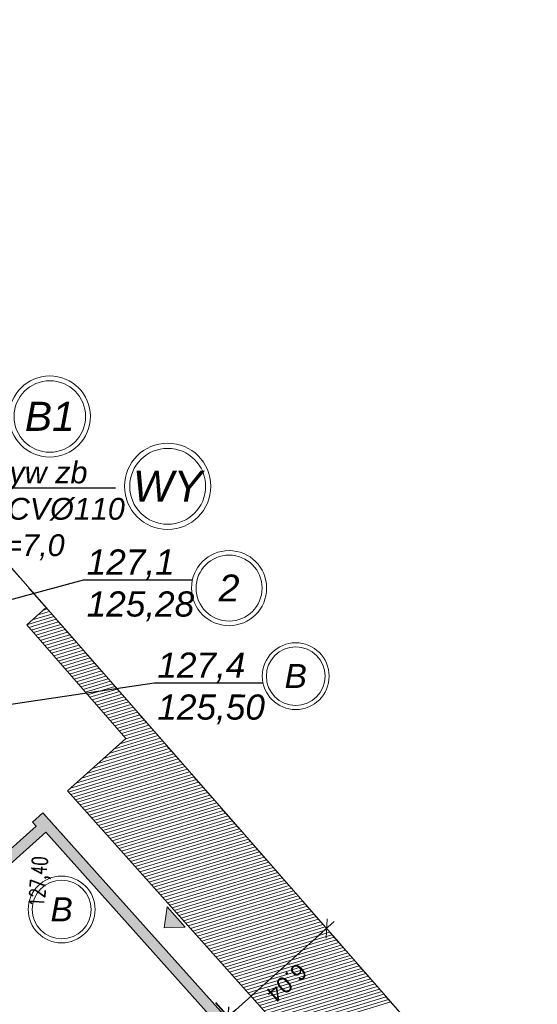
# Model space of a CAD drawing. Header units: centimetres. Extents: x 843425950 to 843478602, y 588811213 to 588851397.
# Tile 68 of 89: x 843445639 to 843448008, y 588830921 to 588835430. Entities that reach past the tile are written whole.
import ezdxf
from ezdxf import colors
from ezdxf.entities.mleader import LeaderData, LeaderLine
from ezdxf.enums import TextEntityAlignment as Align
from ezdxf.lldxf.tags import DXFTag
from ezdxf.math import Vec2, Vec3

# ---------------------------------------------------------------- set-up
doc = ezdxf.new("R2010")
doc.units = ezdxf.units.CM
doc.header["$MEASUREMENT"] = 0
for name, pattern in [('3', [1, 0.5, -0.5]), ('ACAD_ISO10W100', [18, 12, -3, 0, -3]), ('DASH2', [19.05, 12.7, -6.35])]:
    doc.linetypes.add(name, pattern=pattern)
doc.layers.get('0').update_dxf_attribs({"lineweight": 5})
for name, color, linetype, lineweight in [('0-hatch', 8, 'Continuous', 5), ('0-LINIA CIENKA', 8, 'Continuous', 9), ('0-LINIA ŚREDNIA', 2, 'Continuous', 30), ('1-METKI', 7, 'Continuous', 9), ('IS_KS_rzędne', 36, 'Continuous', 9), ('IS_SAN_opisy', 7, 'Continuous', 20), ('IS_WOD_rzędne', 5, 'Continuous', 9), ('IS_WODA_ZEW', 162, 'Continuous', 70), ('wymiarowanie', 123, 'Continuous', 5)]:
    doc.layers.add(name, color=color, linetype=linetype, lineweight=lineweight)
doc.layers.add('granica działki', color=7, linetype='3', lineweight=50, true_color=0xeb0000)
doc.layers.add('IS_Grafika', color=7, linetype='SOLID', lineweight=9, true_color=0x000000)
doc.styles.add('Arial-sanit', font='ariali.ttf')
doc.styles.add('ROMAN', font='romans.shx', dxfattribs={"width": 0.7})
doc.styles.get("Standard").update_dxf_attribs({"font": 'ARIAL.TTF'})
tags = doc.linetypes.add('SOLID', pattern=[10, 10, 0]).pattern_tags.tags
tags[6:7] = [DXFTag(74, 4), DXFTag(75, 0), DXFTag(340, '0'), DXFTag(46, 0.0), DXFTag(50, 0.0), DXFTag(44, 0.0), DXFTag(45, 0.0)]
tags[4:5] = [DXFTag(74, 4), DXFTag(75, 0), DXFTag(340, '0'), DXFTag(46, 0.0), DXFTag(50, 0.0), DXFTag(44, 0.0), DXFTag(45, 0.0)]
doc.dimstyles.new('1-100 do zagospod', dxfattribs={"dimscale": 0, "dimtxt": 75, "dimasz": 25, "dimexe": 3, "dimexo": 7, "dimgap": 25, "dimtad": 1, "dimlfac": 0.01, "dimrnd": 0.01, "dimzin": 9, "dimdsep": 46, "dimtxsty": 'Standard', "dimblk1": 'new', "dimblk2": 'new', "dimsah": 1, "dimcen": 12, "dimdle": 20, "dimse1": 1, "dimse2": 1, "dimclrd": 256, "dimclre": 3, "dimclrt": 256, "dimadec": 0, "dimazin": 0, "dimtfac": 15, "dimtix": 1, "dimtmove": 1, "dimatfit": 3, "dimldrblk": 'new', "dimfxl": 1, "dimtfill": 1, "dimtfillclr": 7, "dimtolj": 1, "dimtzin": 5, "dimlwd": -1, "dimarcsym": 0})
picture_1 = doc.add_image_def('image1.jpg', size_in_pixel=(6614, 4677))

# ---------------------------------------------------------------- blocks, each defined once
blk = doc.blocks.new('_Oblique')
at = {"color": 0, "linetype": 'ByBlock', "lineweight": -2}
blk.add_line((-0.5, -0.5), (0.5, 0.5), dxfattribs=at)
blk = doc.blocks.new('My oblique')
at = {"xscale": 2.5, "yscale": 2.5, "zscale": 2.5, "rotation": 180}
blk.add_blockref('_Oblique', (139.09, 225.96), dxfattribs=at)
blk = doc.blocks.new('new')
at = {"ltscale": 0.1}
for p, q in [((0, -3.39), (0, 3.39)), ((-1.87, 0), (1.87, 0))]:
    blk.add_line(p, q, dxfattribs=at)
blk.add_blockref('My oblique', (-139.09, -225.96), dxfattribs=at)
blk = doc.blocks.new('*D1816')
at = {"layer": 'Defpoints', "color": 0}
for p in [(843447043.7, 588831268.8), (843447048.4, 588831263.5), (843446593.8, 588830866.4)]:
    blk.add_point(p, dxfattribs=at)
at = {"layer": 'wymiarowanie'}
blk.add_line((843446612.4, 588830883.1), (843447025, 588831252.1), dxfattribs=at)
at = {"layer": 'wymiarowanie', "linetype": 'ByBlock', "xscale": 25, "yscale": 25, "zscale": 25}
for p, rotation in [((843447043.7, 588831268.8), 41.8112046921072), ((843446593.8, 588830866.4), 221.8112046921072)]:
    blk.add_blockref('new', p, dxfattribs=dict(at, rotation=rotation))
at = {"layer": 'wymiarowanie', "lineweight": 5, "insert": (843446860.9, 588831020.4), "char_height": 75, "attachment_point": 5, "rotation": 221.8112, "bg_fill": 3, "box_fill_scale": 1.25, "bg_fill_color": 256, "bg_fill_true_color": 13158600, "bg_fill_transparency": 0}
blk.add_mtext('\\A1;6.04', dxfattribs=at)
blk = doc.blocks.new('*D1817')
at = {"layer": 'Defpoints', "color": 0}
for p in [(843446592.1, 588830864.9), (843446592.1, 588830864.8), (843445365, 588829817.8)]:
    blk.add_point(p, dxfattribs=at)
at = {"layer": 'wymiarowanie'}
blk.add_line((843445408.8, 588829806.5), (843446573.4, 588830848.2), dxfattribs=at)
at = {"layer": 'wymiarowanie', "linetype": 'ByBlock', "xscale": 25, "yscale": 25, "zscale": 25}
for p, rotation in [((843446592.1, 588830864.9), 41.81120468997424), ((843445390.1, 588829789.8), 221.8112046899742)]:
    blk.add_blockref('new', p, dxfattribs=dict(at, rotation=rotation))
at = {"layer": 'wymiarowanie', "lineweight": 5, "insert": (843446033.3, 588830280.2), "char_height": 75, "attachment_point": 5, "rotation": 221.8112, "bg_fill": 3, "box_fill_scale": 1.25, "bg_fill_color": 256, "bg_fill_true_color": 13158600, "bg_fill_transparency": 0}
blk.add_mtext('\\A1;16.13', dxfattribs=at)
blk = doc.blocks.new('A$C2C086DCC')
at = {"layer": 'granica działki', "linetype": 'Continuous', "lineweight": 0}
blk.add_hatch(color=1, dxfattribs=at).paths.add_polyline_path([(88.5, 104.9), (177.1, 0), (0, 0)])
blk.add_lwpolyline([(88.5, 104.9), (177.1, 0), (0, 0), (88.5, 104.9)], dxfattribs=at)
blk = doc.blocks.new('G$C0D7D44DC')
at = {"layer": 'granica działki', "rotation": 188.8040009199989}
blk.add_blockref('A$C2C086DCC', (71.4, 117.2), dxfattribs=at)
blk = doc.blocks.new('p')
at = {"layer": 'IS_Grafika'}
for radius in [41.87, 41.87, 36.83, 36.83]:
    blk.add_circle((-41.87, 0), radius, dxfattribs=at)
at = {"style": 'Arial-sanit', "flags": 12}
blk.add_attdef('P', text='', height=30, dxfattribs=at).set_placement((-41.87, 0.14), align=Align.MIDDLE_CENTER)
blk = doc.blocks.new('_None')
blk = doc.blocks.new('PZT BARSZCZEWO')
at = {"layer": '0-hatch', "color": 63, "linetype": 'Continuous', "lineweight": 5, "transparency": 33554687}
for p, q in [((843445640.821, 588832874.166), (843445640.545, 588832874.082)), ((843445651.166, 588832862.324), (843445650.891, 588832862.241)), ((843445661.51, 588832850.483), (843445661.237, 588832850.4)), ((843445671.855, 588832838.641), (843445671.583, 588832838.559)), ((843445682.2, 588832826.8), (843445681.929, 588832826.718)), ((843445692.545, 588832814.959), (843445692.275, 588832814.877)), ((843445702.889, 588832803.117), (843445702.621, 588832803.036)), ((843445713.234, 588832791.276), (843445712.967, 588832791.195)), ((843445723.579, 588832779.435), (843445723.313, 588832779.354)), ((843445733.924, 588832767.593), (843445733.659, 588832767.513)), ((843445744.268, 588832755.752), (843445744.005, 588832755.672)), ((843445764.958, 588832732.069), (843445747.41, 588832726.767)), ((843445754.613, 588832743.911), (843445754.351, 588832743.831)), ((843445795.992, 588832696.545), (843445671.606, 588832658.964)), ((843445806.337, 588832684.704), (843445681.664, 588832647.036)), ((843445785.647, 588832708.387), (843445696.874, 588832681.565)), ((843445775.303, 588832720.228), (843445722.142, 588832704.166)), ((843445816.682, 588832672.863), (843445691.978, 588832635.186)), ((843445827.027, 588832661.021), (843445702.292, 588832623.335)), ((843445837.371, 588832649.18), (843445712.607, 588832611.485)), ((843445847.716, 588832637.338), (843445722.921, 588832599.634)), ((843445858.061, 588832625.497), (843445733.235, 588832587.783)), ((843445868.406, 588832613.656), (843445743.549, 588832575.933)), ((843445878.75, 588832601.814), (843445753.864, 588832564.082)), ((843445889.095, 588832589.973), (843445764.178, 588832552.232)), ((843445899.44, 588832578.132), (843445774.492, 588832540.381)), ((843445909.785, 588832566.29), (843445784.807, 588832528.531)), ((843445920.129, 588832554.449), (843445795.121, 588832516.68)), ((843445930.474, 588832542.608), (843445805.435, 588832504.83)), ((843445940.819, 588832530.766), (843445815.749, 588832492.979)), ((843445951.164, 588832518.925), (843445826.064, 588832481.128)), ((843445961.508, 588832507.084), (843445836.378, 588832469.278)), ((843445971.853, 588832495.242), (843445846.692, 588832457.427)), ((843445982.198, 588832483.401), (843445857.007, 588832445.577)), ((843445992.543, 588832471.56), (843445867.321, 588832433.726)), ((843446002.887, 588832459.718), (843445877.635, 588832421.876)), ((843446013.232, 588832447.877), (843445887.95, 588832410.025)), ((843446023.577, 588832436.036), (843445898.264, 588832398.175)), ((843446033.922, 588832424.194), (843445908.578, 588832386.324)), ((843446044.266, 588832412.353), (843445918.892, 588832374.473)), ((843446054.611, 588832400.511), (843445929.207, 588832362.623)), ((843446064.956, 588832388.67), (843445939.521, 588832350.772)), ((843446075.301, 588832376.829), (843445949.835, 588832338.922)), ((843446085.645, 588832364.987), (843445960.15, 588832327.071)), ((843446095.99, 588832353.146), (843445970.464, 588832315.221)), ((843446106.335, 588832341.305), (843445980.778, 588832303.37)), ((843446116.68, 588832329.463), (843445991.093, 588832291.52)), ((843446127.025, 588832317.622), (843446001.407, 588832279.669)), ((843446137.369, 588832305.781), (843446011.721, 588832267.818)), ((843446147.714, 588832293.939), (843446022.035, 588832255.968)), ((843446158.059, 588832282.098), (843446032.35, 588832244.117)), ((843446168.404, 588832270.257), (843446042.664, 588832232.267)), ((843446178.748, 588832258.415), (843446052.978, 588832220.416)), ((843446189.093, 588832246.574), (843446063.293, 588832208.566)), ((843446199.438, 588832234.733), (843446073.607, 588832196.715)), ((843446209.783, 588832222.891), (843446083.921, 588832184.865)), ((843446220.127, 588832211.05), (843446094.235, 588832173.014)), ((843446230.472, 588832199.209), (843446104.55, 588832161.163)), ((843446271.851, 588832151.843), (843446072.599, 588832091.643)), ((843446261.506, 588832163.684), (843446097.767, 588832114.214)), ((843446240.817, 588832187.367), (843446114.864, 588832149.313)), ((843446251.162, 588832175.526), (843446122.936, 588832136.785)), ((843446313.23, 588832104.478), (843445971.925, 588832001.359)), ((843446302.885, 588832116.319), (843445997.094, 588832023.93)), ((843446292.541, 588832128.16), (843446022.262, 588832046.501)), ((843446282.196, 588832140.002), (843446047.43, 588832069.072)), ((843446354.609, 588832057.112), (843445871.251, 588831911.075)), ((843446344.264, 588832068.954), (843445896.42, 588831933.646)), ((843446333.92, 588832080.795), (843445921.588, 588831956.217)), ((843446323.575, 588832092.636), (843445946.757, 588831978.788)), ((843446364.954, 588832045.271), (843445862.087, 588831893.339)), ((843446375.299, 588832033.43), (843445872.626, 588831881.556)), ((843446385.644, 588832021.588), (843445883.165, 588831869.774)), ((843446395.988, 588832009.747), (843445893.704, 588831857.991)), ((843446406.333, 588831997.906), (843445904.243, 588831846.208)), ((843446416.678, 588831986.064), (843445914.782, 588831834.426)), ((843446427.023, 588831974.223), (843445925.321, 588831822.643)), ((843446437.367, 588831962.381), (843445935.86, 588831810.86)), ((843446447.712, 588831950.54), (843445946.399, 588831799.078)), ((843446458.057, 588831938.699), (843445956.938, 588831787.295)), ((843446468.402, 588831926.857), (843445967.477, 588831775.513)), ((843446478.746, 588831915.016), (843445978.016, 588831763.73)), ((843446489.091, 588831903.175), (843445988.555, 588831751.947)), ((843446499.436, 588831891.333), (843445999.094, 588831740.165)), ((843446509.781, 588831879.492), (843446009.633, 588831728.382)), ((843446520.125, 588831867.651), (843446020.172, 588831716.599)), ((843446530.47, 588831855.809), (843446030.711, 588831704.817)), ((843446540.815, 588831843.968), (843446041.25, 588831693.034)), ((843446551.16, 588831832.127), (843446051.79, 588831681.251)), ((843446561.504, 588831820.285), (843446062.329, 588831669.469)), ((843446571.849, 588831808.444), (843446072.868, 588831657.686)), ((843446582.194, 588831796.603), (843446083.407, 588831645.903)), ((843446592.539, 588831784.761), (843446093.946, 588831634.121)), ((843446602.883, 588831772.92), (843446104.485, 588831622.338)), ((843446613.228, 588831761.079), (843446115.024, 588831610.555)), ((843446623.573, 588831749.237), (843446125.563, 588831598.773)), ((843446633.918, 588831737.396), (843446136.102, 588831586.99)), ((843446644.262, 588831725.554), (843446146.641, 588831575.207)), ((843446654.607, 588831713.713), (843446157.18, 588831563.425)), ((843446664.952, 588831701.872), (843446167.719, 588831551.642)), ((843446675.297, 588831690.03), (843446178.258, 588831539.86)), ((843446685.642, 588831678.189), (843446188.797, 588831528.077)), ((843446695.986, 588831666.348), (843446199.336, 588831516.294)), ((843446706.331, 588831654.506), (843446209.875, 588831504.512)), ((843446716.676, 588831642.665), (843446220.414, 588831492.729)), ((843446727.021, 588831630.824), (843446230.953, 588831480.946)), ((843446737.365, 588831618.982), (843446241.492, 588831469.164)), ((843446747.71, 588831607.141), (843446252.031, 588831457.381)), ((843446758.055, 588831595.3), (843446262.571, 588831445.598)), ((843446768.4, 588831583.458), (843446273.11, 588831433.816)), ((843446778.744, 588831571.617), (843446283.649, 588831422.033)), ((843446789.089, 588831559.776), (843446294.188, 588831410.25)), ((843446799.434, 588831547.934), (843446304.727, 588831398.468)), ((843446809.779, 588831536.093), (843446315.266, 588831386.685)), ((843446820.123, 588831524.252), (843446325.805, 588831374.902)), ((843446830.468, 588831512.41), (843446336.344, 588831363.12))]:
    blk.add_line(p, q, dxfattribs=at)
at = {"layer": '0-LINIA CIENKA', "lineweight": 5}
blk.add_lwpolyline([(843445857.363, 588831898.62), (843447138.636, 588830466.158), (843445831.184, 588829296.701), (843444519.899, 588830762.833), (843444172.289, 588830452.214), (843441756.964, 588833158.734), (843441638.47, 588833065.138), (843442958.802, 588831577.953), (843445771.803, 588828408.952), (843447895.803, 588830292.952), (843443908.47, 588834857.138), (843443815.334, 588834783.579), (843444335.726, 588834198.473), (843445164.384, 588833239.094), (843445252.824, 588833317.828), (843445759.675, 588832737.738), (843445671.424, 588832658.801), (843446124.527, 588832138.211)], close=True, dxfattribs=at)
at = {"layer": 'granica działki', "color": 70, "linetype": 'DASH2', "lineweight": 5, "ltscale": 10}
blk.add_lwpolyline([(843445771.803, 588828408.952), (843447895.803, 588830292.952), (843443908.47, 588834857.138), (843443594.47, 588834609.138), (843442940.519, 588834093.6), (843441638.47, 588833065.138), (843442958.803, 588831577.952)], close=True, dxfattribs=at)
at = {"layer": 'wymiarowanie', "linetype": '3', "lineweight": 5}
blk.add_lwpolyline([(843442993.177, 588832209.296), (843444256.884, 588830796.54), (843444387.411, 588830913.287), (843445832.422, 588829297.766), (843446610.066, 588829993.334), (843446430.939, 588830193.682), (843446847.635, 588830566.397), (843445745.586, 588831798.591), (843445697.882, 588831755.922), (843445714.58, 588831737.255), (843445345.114, 588831406.785), (843444987.013, 588831807.141), (843445127.926, 588831933.181), (843444871.922, 588832219.396), (843444818.225, 588832171.367), (843444824.785, 588832164.034), (843444737.613, 588832086.062), (843443901.036, 588833021.331)], close=True, dxfattribs=at)
at = {"layer": 'wymiarowanie', "lineweight": 5, "xscale": 0.6999999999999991, "yscale": 0.6999999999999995, "zscale": 0.7, "rotation": 303.0072033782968}
blk.add_blockref('G$C0D7D44DC', (843446300.39, 588831272.051), dxfattribs=at)
at = {"layer": '1-METKI', "lineweight": 5, "insert": (843445680.194, 588831370.603), "char_height": 70, "width": 4276.34741, "attachment_point": 1, "rotation": 85.673745, "style": 'ROMAN'}
blk.add_mtext('127,40 ', dxfattribs=at)
at = {"layer": 'wymiarowanie', "lineweight": 5, "ltscale": 0.5}
image = blk.add_image(picture_1, insert=(843431362.064, 588824232.532), size_in_units=(21007.289, 14855.018), rotation=0.1058354, dxfattribs=at)
image.dxf.flags = 7
at = {"layer": 'wymiarowanie', "lineweight": 5}
dim = blk.add_linear_dim(base=(843446592.067, 588830864.891), p1=(843445365.042, 588829817.848), p2=(843446592.107, 588830864.847), angle=221.811205, dimstyle='1-100 do zagospod', override={"dimscale": 1, "dimtxsty": 'Standard', "dimldrblk": 'new'}, dxfattribs=at)
dim.commit()
dim.dimension.update_dxf_attribs({"geometry": '*D1817', "text_midpoint": (843446033.309, 588830280.154)})
at = {"lineweight": 5}
blk.add_wipeout([(843446425.669, 588830984.929), (843446458.464, 588831014.263), (843446391.797, 588831088.798), (843446359.002, 588831059.464)], dxfattribs=at).dxf.layer = '0-LINIA CIENKA'
at = {"layer": 'wymiarowanie', "lineweight": 5}
dim = blk.add_linear_dim(base=(843447043.654, 588831268.814), p1=(843446593.81, 588830866.419), p2=(843447048.364, 588831263.548), angle=221.811205, dimstyle='1-100 do zagospod', override={"dimscale": 1, "dimtxsty": 'Standard', "dimldrblk": 'new'}, dxfattribs=at)
dim.commit()
dim.dimension.update_dxf_attribs({"geometry": '*D1816', "text_midpoint": (843446860.92, 588831020.45)})
at = {"layer": 'wymiarowanie', "lineweight": 5, "ltscale": 0.5, "transparency": 33554687}
h = blk.add_hatch(color=0, dxfattribs=at)
h.dxf.hatch_style = 1
h.paths.add_polyline_path([(843445832.354, 588829297.705), (843446610.066, 588829993.334), (843446430.86, 588830193.611), (843446847.635, 588830566.397), (843445745.582, 588831798.595), (843445697.88, 588831755.927), (843445714.58, 588831737.255), (843445345.114, 588831406.785), (843444987.058, 588831807.182), (843445127.926, 588831933.182), (843444878.481, 588832212.063), (843444824.785, 588832164.034), (843444824.785, 588832164.034), (843444737.612, 588832086.062), (843443901.036, 588833021.331), (843442993.177, 588832209.296), (843444256.884, 588830796.54), (843444387.411, 588830913.287)])
h.paths.add_polyline_path([(843445836.289, 588829368.308), (843446539.458, 588829997.261), (843446360.252, 588830197.538), (843446777.035, 588830570.332), (843445758.347, 588831709.32), (843445341.176, 588831336.18), (843444916.461, 588831811.119), (843445057.325, 588831937.115), (843444874.547, 588832141.461), (843444858.119, 588832126.767), (843444733.679, 588832015.461), (843443897.103, 588832950.73), (843443063.78, 588832205.363), (843444260.817, 588830867.14), (843444391.346, 588830983.889)], flags=16)
at = {"layer": '0-hatch', "color": 63, "linetype": 'Continuous', "lineweight": 5, "transparency": 33554687}
for p, q in [((843446840.813, 588831500.569), (843446346.883, 588831351.337)), ((843446851.158, 588831488.727), (843446357.422, 588831339.554)), ((843446861.502, 588831476.886), (843446367.961, 588831327.772)), ((843446871.847, 588831465.045), (843446378.5, 588831315.989)), ((843446882.192, 588831453.203), (843446389.039, 588831304.207)), ((843446892.537, 588831441.362), (843446399.578, 588831292.424)), ((843446902.881, 588831429.521), (843446410.117, 588831280.641)), ((843446913.226, 588831417.679), (843446420.656, 588831268.859)), ((843446923.571, 588831405.838), (843446431.195, 588831257.076)), ((843446933.916, 588831393.997), (843446441.734, 588831245.293)), ((843446944.261, 588831382.155), (843446452.273, 588831233.511)), ((843446954.605, 588831370.314), (843446462.813, 588831221.728)), ((843446964.95, 588831358.473), (843446473.352, 588831209.945)), ((843446975.295, 588831346.631), (843446483.891, 588831198.163)), ((843446985.64, 588831334.79), (843446494.43, 588831186.38)), ((843446995.984, 588831322.949), (843446504.969, 588831174.597)), ((843447006.329, 588831311.107), (843446515.508, 588831162.815)), ((843447016.674, 588831299.266), (843446526.047, 588831151.032)), ((843447027.019, 588831287.424), (843446536.586, 588831139.249)), ((843447037.363, 588831275.583), (843446547.125, 588831127.467)), ((843447047.708, 588831263.742), (843446557.664, 588831115.684)), ((843447058.053, 588831251.9), (843446568.203, 588831103.902)), ((843447068.398, 588831240.059), (843446578.742, 588831092.119)), ((843447078.742, 588831228.218), (843446589.281, 588831080.336)), ((843447089.087, 588831216.376), (843446599.82, 588831068.554)), ((843447099.432, 588831204.535), (843446610.359, 588831056.771)), ((843447109.777, 588831192.694), (843446620.898, 588831044.988)), ((843447120.121, 588831180.852), (843446631.437, 588831033.206)), ((843447130.466, 588831169.011), (843446641.976, 588831021.423)), ((843447140.811, 588831157.17), (843446652.515, 588831009.64)), ((843447151.156, 588831145.328), (843446663.054, 588830997.858)), ((843447161.5, 588831133.487), (843446673.594, 588830986.075)), ((843447171.845, 588831121.646), (843446684.133, 588830974.292)), ((843447182.19, 588831109.804), (843446694.672, 588830962.51)), ((843447192.535, 588831097.963), (843446705.211, 588830950.727)), ((843447202.879, 588831086.122), (843446715.75, 588830938.944)), ((843447213.224, 588831074.28), (843446726.289, 588830927.162)), ((843447223.569, 588831062.439), (843446736.828, 588830915.379)), ((843447233.914, 588831050.597), (843446747.367, 588830903.596)), ((843447244.259, 588831038.756), (843446757.906, 588830891.814)), ((843447254.603, 588831026.915), (843446768.445, 588830880.031)), ((843447264.948, 588831015.073), (843446778.984, 588830868.249)), ((843447275.293, 588831003.232), (843446789.523, 588830856.466)), ((843447285.638, 588830991.391), (843446800.062, 588830844.683)), ((843447295.982, 588830979.549), (843446810.601, 588830832.901)), ((843447306.327, 588830967.708), (843446821.14, 588830821.118)), ((843447316.672, 588830955.867), (843446831.679, 588830809.335)), ((843447327.017, 588830944.025), (843446842.218, 588830797.553)), ((843447337.361, 588830932.184), (843446852.757, 588830785.77))]:
    blk.add_line(p, q, dxfattribs=at)
at = {"layer": '0-LINIA ŚREDNIA', "lineweight": 5}
for points in [[(843445832.354, 588829297.705), (843446610.066, 588829993.334), (843446430.86, 588830193.611), (843446847.635, 588830566.397), (843445745.582, 588831798.595), (843445697.88, 588831755.927), (843445714.58, 588831737.255), (843445345.114, 588831406.785), (843444987.058, 588831807.182), (843445127.926, 588831933.182), (843444878.481, 588832212.063), (843444824.785, 588832164.034), (843444824.785, 588832164.034), (843444737.612, 588832086.062), (843443901.036, 588833021.331), (843442993.177, 588832209.296), (843444256.884, 588830796.54), (843444387.411, 588830913.287)], [(843445836.289, 588829368.308), (843446539.458, 588829997.261), (843446360.252, 588830197.538), (843446777.035, 588830570.332), (843445758.347, 588831709.32), (843445341.176, 588831336.18), (843444916.461, 588831811.119), (843445057.325, 588831937.115), (843444874.547, 588832141.461), (843444858.119, 588832126.767), (843444733.679, 588832015.461), (843443897.103, 588832950.73), (843443063.78, 588832205.363), (843444260.817, 588830867.14), (843444391.346, 588830983.889)]]:
    blk.add_lwpolyline(points, close=True, dxfattribs=at)

msp = doc.modelspace()

# ---------------------------------------------------------------- block references
msp.add_blockref('PZT BARSZCZEWO', (0, 0))

# ---------------------------------------------------------------- next in the draw order: block references
at = {"layer": 'IS_KS_rzędne', "linetype": 'Continuous', "rotation": 359.9764908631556}
for p, xscale, yscale, zscale, values in [((843445962.82114, 588833612.72366), 4.442605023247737, 4.442605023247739, 4.442605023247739, {'P': 'B1'}), ((843446514.05792, 588833293.0811), 4.71896815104, 4.718968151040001, 4.718968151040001, {'P': 'WY'})]:
    msp.add_blockref('p', p, dxfattribs=dict(at, xscale=xscale, yscale=yscale, zscale=zscale)).add_auto_attribs(values)
at = {"layer": 'IS_SAN_opisy', "xscale": 3.652151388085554, "yscale": 3.652151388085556, "zscale": 3.652151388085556, "rotation": 359.9764908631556}
msp.add_blockref('p', (843445984.09732, 588831355.56119), dxfattribs=at).add_auto_attribs({'P': 'B'})
at = {"layer": 'IS_WODA_ZEW', "color": 150, "linetype": 'ACAD_ISO10W100', "ltscale": 10, "true_color": 0x007dfa}
for p, xscale, yscale, zscale, rotation, values in [((843446769.41139, 588832826.88617), 4.105773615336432, 4.105773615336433, 4.105773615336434, 359.9765067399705, {'P': '2'}), ((843447055.44303, 588832423.86916), 3.652151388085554, 3.652151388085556, 3.652151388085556, 359.976506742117, {'P': 'B'})]:
    msp.add_blockref('p', p, dxfattribs=dict(at, xscale=xscale, yscale=yscale, zscale=zscale, rotation=rotation)).add_auto_attribs(values)

# ---------------------------------------------------------------- next in the draw order: leaders
at = {"layer": 'IS_KS_rzędne', "linetype": 'Continuous'}
ml = msp.add_multileader_mtext('Standard', dxfattribs=at)
ml.set_content('wyw zb\\PPCV%%C110\\PL=7,0 ', color=256, style='Arial-sanit')
ml.set_leader_properties()
ml.set_arrow_properties(name='NONE')
ml.build(insert=Vec2(0, 0))
ml.multileader.update_dxf_attribs({"text_left_attachment_type": 6, "text_right_attachment_type": 6, "text_top_attachment_type": 0, "text_bottom_attachment_type": 0, "dogleg_length": 11.52, "arrow_head_size": 17.28})
ctx = ml.context
ctx.base_point, ctx.char_height, ctx.arrow_head_size, ctx.landing_gap_size, ctx.plane_origin, ctx.plane_x_axis, ctx.plane_y_axis = Vec3(843445488.50298, 588833286.74993), 100, 17.28, 2.88, Vec3(843449201.17323, 588842240.92102), Vec3(0.9999999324, -0.0003677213), Vec3(0.0003677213, 0.9999999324)
ctx.left_attachment, ctx.right_attachment, ctx.top_attachment, ctx.bottom_attachment, ctx.attachment_type = 6, 6, 0, 0, 2
notes = []
notes.append((ctx, [(1, (1, 1, 0), (843445476.98298, 588833286.75416), (0.9999999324, -0.0003677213), 11.52, [(0, [(843443735.28494, 588833019.94673)], 256, [])])]))
ctx.mtext.insert, ctx.mtext.text_direction, ctx.mtext.rotation, ctx.mtext.flow_direction = Vec3(843445491.42718, 588833406.93986), Vec3(0.9999999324, -0.0003677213), 6.2828175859, 5
at = {"layer": 'IS_WOD_rzędne', "linetype": 'Continuous'}
ml = msp.add_multileader_mtext('Standard', dxfattribs=at)
ml.set_content('127,1\\P125,28', color=256, style='Arial-sanit')
ml.set_leader_properties()
ml.set_arrow_properties(name='NONE')
ml.build(insert=Vec2(0, 0))
ml.multileader.update_dxf_attribs({"text_left_attachment_type": 6, "text_right_attachment_type": 6, "text_top_attachment_type": 0, "text_bottom_attachment_type": 0, "dogleg_length": 11.52, "arrow_head_size": 17.28})
ctx = ml.context
ctx.base_point, ctx.char_height, ctx.arrow_head_size, ctx.landing_gap_size, ctx.plane_origin, ctx.plane_x_axis, ctx.plane_y_axis = Vec3(843445942.94806, 588832865.08081), 115.2, 17.28, 2.88, Vec3(843449881.87757, 588841437.79725), Vec3(0.9999999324, -0.0003677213), Vec3(0.0003677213, 0.9999999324)
ctx.left_attachment, ctx.right_attachment, ctx.top_attachment, ctx.bottom_attachment = 6, 6, 0, 0
notes.append((ctx, [(1, (1, 1, 0), (843445931.42806, 588832865.08505), (0.9999999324, -0.0003677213), 11.52, [(0, [(843445179.14913, 588832662.41451)], 256, [])])]))
ctx.mtext.insert, ctx.mtext.text_direction, ctx.mtext.rotation, ctx.mtext.flow_direction = Vec3(843445945.87914, 588833004.01126), Vec3(0.9999999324, -0.0003677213), 6.2828175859, 5
ml = msp.add_multileader_mtext('Standard', dxfattribs=at)
ml.set_content('127,4\\P125,50', color=256, style='Arial-sanit')
ml.set_leader_properties()
ml.set_arrow_properties(name='NONE')
ml.build(insert=Vec2(0, 0))
ml.multileader.update_dxf_attribs({"text_left_attachment_type": 6, "text_right_attachment_type": 6, "text_top_attachment_type": 0, "text_bottom_attachment_type": 0, "dogleg_length": 11.52, "arrow_head_size": 17.28})
ctx = ml.context
ctx.base_point, ctx.char_height, ctx.arrow_head_size, ctx.landing_gap_size, ctx.plane_origin, ctx.plane_x_axis, ctx.plane_y_axis = Vec3(843446266.28858, 588832393.14373), 115.2, 17.28, 2.88, Vec3(843449797.59115, 588841354.51879), Vec3(0.9999999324, -0.0003677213), Vec3(0.0003677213, 0.9999999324)
ctx.left_attachment, ctx.right_attachment, ctx.top_attachment, ctx.bottom_attachment = 6, 6, 0, 0
notes.append((ctx, [(1, (1, 1, 0), (843446254.76858, 588832393.14797), (0.9999999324, -0.0003677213), 11.52, [(0, [(843444648.64058, 588832155.59773)], 256, [])])]))
ctx.mtext.insert, ctx.mtext.text_direction, ctx.mtext.rotation, ctx.mtext.flow_direction = Vec3(843446269.21967, 588832532.07418), Vec3(0.9999999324, -0.0003677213), 6.2828175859, 5
for ctx, leaders in notes:
    for number, flags, end, landing, length, lines in leaders:
        leader = LeaderData()
        leader.index, (leader.has_last_leader_line, leader.has_dogleg_vector, leader.attachment_direction) = number, flags
        leader.last_leader_point, leader.dogleg_vector, leader.dogleg_length = Vec3(end), Vec3(landing), length
        for number, points, colour, breaks in lines:
            line = LeaderLine()
            line.index, line.vertices, line.color, line.breaks = number, Vec3.list(points), colors.encode_raw_color(colour), breaks
            leader.lines.append(line)
        ctx.leaders.append(leader)

doc.saveas('drawing.dxf')
